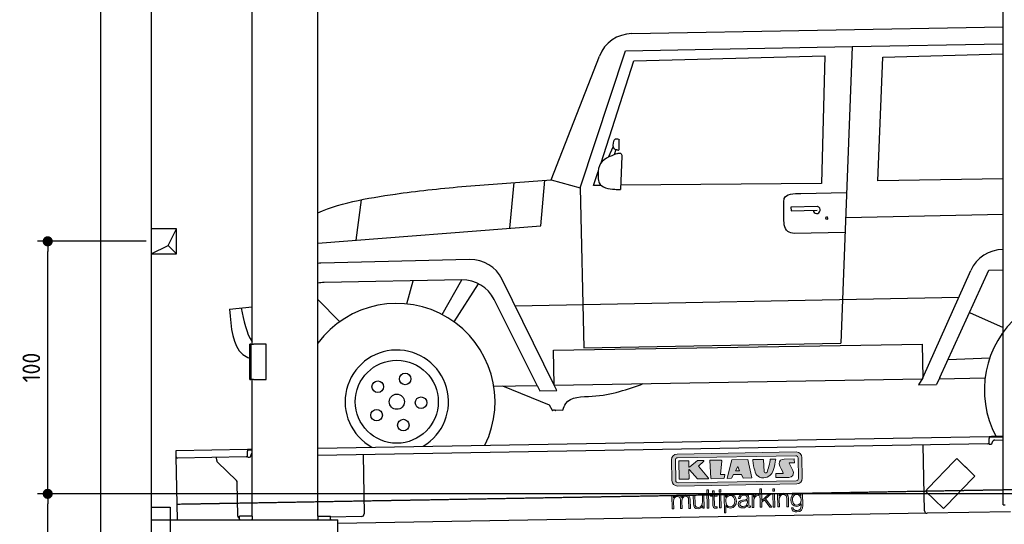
# Model space of a CAD drawing. Header units: millimetres. Extents: x 552 to 7231, y 5567 to 12636.
# Tile 2 of 4: x 552 to 4453, y 7995 to 9993. Entities that reach past the tile are written whole.
import ezdxf

# ---------------------------------------------------------------- set-up
doc = ezdxf.new("R2010")
doc.units = ezdxf.units.MM
doc.linetypes.add('GEN3', pattern=[6.25, 5, -1.25])
doc.layers.get('0').update_dxf_attribs({"lineweight": 25})
for name, color, linetype, lineweight in [('3', 6, 'GEN3', 25), ('4', 3, 'Continuous', 25), ('5', 3, 'Continuous', 25), ('breakthrough', 1, 'Continuous', 25)]:
    doc.layers.add(name, color=color, linetype=linetype, lineweight=lineweight)
doc.layers.add('Car', color=10, linetype='Continuous')
doc.layers.add('Logo', color=7, linetype='Continuous')
doc.styles.get("Standard").update_dxf_attribs({"font": 'ISOCP.SHX'})
doc.dimstyles.new('GEN-ISO$0', dxfattribs={"dimscale": 20, "dimtxt": 3.5, "dimasz": 2, "dimexe": 2, "dimexo": 1, "dimgap": 1.5, "dimtad": 1, "dimdec": 1, "dimlfac": 0.1, "dimdsep": 46, "dimtxsty": 'Standard', "dimblk": 'PUNKT', "dimcen": 2, "dimclrd": 256, "dimclre": 256, "dimclrt": 2, "dimadec": 0, "dimazin": 0, "dimtp": 0.1, "dimtm": 0.1, "dimtfac": 0.71, "dimtdec": 1, "dimtmove": 2, "dimatfit": 3, "dimldrblk": 'PUNKT', "dimfxl": 1, "dimtolj": 1, "dimarcsym": 0})

# ---------------------------------------------------------------- blocks, each defined once
blk = doc.blocks.new('PUNKT')
at = {"layer": '4', "color": 0, "linetype": 'ByBlock'}
blk.add_line((-0.5, 0), (-1, 0), dxfattribs=at)
at = {"layer": '4', "color": 0, "linetype": 'ByBlock', "const_width": 0.5}
blk.add_lwpolyline([(-0.25, 0, 1), (0.25, 0, 1)], format="xyb", close=True, dxfattribs=at)
blk = doc.blocks.new('*D6')
at = {"layer": '4', "lineweight": -2, "transparency": 16777216}
for p, q in [((2061.8, 8115.9), (622.8, 8115.9)), ((662.8, 6105.9), (662.8, 8075.9)), ((1052.8, 6065.9), (622.8, 6065.9))]:
    blk.add_line(p, q, dxfattribs=at)
at = {"layer": 'Defpoints', "color": 0, "transparency": 16777216}
for p in [(662.8, 8115.9), (2081.8, 8115.9), (1072.8, 6065.9)]:
    blk.add_point(p, dxfattribs=at)
at = {"layer": '4', "lineweight": -2, "transparency": 16777216, "xscale": 40, "yscale": 40, "zscale": 40}
for p, rotation in [((662.8, 8115.9), 90), ((662.8, 6065.9), 270)]:
    blk.add_blockref('PUNKT', p, dxfattribs=dict(at, rotation=rotation))
at = {"layer": '4', "color": 2, "transparency": 16777216, "insert": (597.8, 7090.9), "char_height": 70, "attachment_point": 5, "rotation": 90}
blk.add_mtext('\\A1;205', dxfattribs=at)
blk = doc.blocks.new('*D7')
at = {"layer": '4', "lineweight": -2, "transparency": 16777216}
for p, q in [((1052.8, 9115.9), (622.8, 9115.9)), ((662.8, 8155.9), (662.8, 9075.9)), ((852.8, 8115.9), (622.8, 8115.9))]:
    blk.add_line(p, q, dxfattribs=at)
at = {"layer": '4', "lineweight": -2, "transparency": 16777216, "xscale": 40, "yscale": 40, "zscale": 40}
for p, rotation in [((662.8, 9115.9), 90), ((662.8, 8115.9), 270)]:
    blk.add_blockref('PUNKT', p, dxfattribs=dict(at, rotation=rotation))
at = {"layer": '4', "color": 2, "transparency": 16777216, "insert": (597.8, 8615.9), "char_height": 70, "attachment_point": 5, "rotation": 90}
blk.add_mtext('\\A1;100', dxfattribs=at)
blk = doc.blocks.new('KLAUS')
at = {"layer": 'Logo', "true_color": 0x7b7b7a}
h = blk.add_hatch(color=8, dxfattribs=at)
h.dxf.hatch_style = 2
edge = h.paths.add_edge_path()
edge.add_spline(control_points=[(3.6, 29.09), (2.88, 29.09), (2.3, 28.51), (2.3, 27.8), (2.3, 27.8), (2.3, 16.11), (2.3, 16.11), (2.3, 15.39), (2.88, 14.81), (3.6, 14.81), (3.6, 14.81), (71.16, 14.81), (71.16, 14.81), (71.88, 14.81), (72.46, 15.39), (72.46, 16.11), (72.46, 16.11), (72.46, 27.8), (72.46, 27.8), (72.46, 28.51), (71.88, 29.09), (71.16, 29.09), (71.16, 29.09), (3.6, 29.09), (3.6, 29.09), (3.6, 29.09), (3.6, 29.09), (3.6, 29.09)], knot_values=[0, 0, 0, 0, 1, 1, 1, 2, 2, 2, 3, 3, 3, 4, 4, 4, 5, 5, 5, 6, 6, 6, 7, 7, 7, 8, 8, 8, 9, 9, 9, 9], degree=3, periodic=0)
edge = h.paths.add_edge_path()
edge.add_spline(control_points=[(3.35, 31.23), (3.35, 31.23), (71.47, 31.23), (71.47, 31.23), (73.26, 31.23), (74.71, 29.77), (74.71, 27.99), (74.71, 27.99), (74.71, 16.17), (74.71, 16.17), (74.71, 14.38), (73.26, 12.93), (71.47, 12.93), (71.47, 12.93), (3.35, 12.93), (3.35, 12.93), (1.56, 12.93), (0.11, 14.38), (0.11, 16.17), (0.11, 16.17), (0.11, 27.99), (0.11, 27.99), (0.11, 29.77), (1.56, 31.23), (3.35, 31.23), (3.35, 31.23), (3.35, 31.23), (3.35, 31.23)], knot_values=[0, 0, 0, 0, 1, 1, 1, 2, 2, 2, 3, 3, 3, 4, 4, 4, 5, 5, 5, 6, 6, 6, 7, 7, 7, 8, 8, 8, 9, 9, 9, 9], degree=3, periodic=0)
h = blk.add_hatch(color=8, dxfattribs=at)
h.dxf.hatch_style = 2
edge = h.paths.add_edge_path()
edge.add_spline(control_points=[(4.5, 27.33), (4.5, 27.33), (9.7, 27.33), (9.7, 27.33), (9.84, 27.33), (9.96, 27.22), (9.96, 27.08), (9.96, 27.08), (9.96, 23.69), (9.96, 23.69), (9.96, 23.69), (9.94, 23.64), (10.04, 23.59), (10.14, 23.53), (10.2, 23.57), (10.2, 23.57), (10.2, 23.57), (10.51, 23.75), (10.51, 23.75), (10.51, 23.75), (14.94, 27.33), (14.94, 27.33), (14.94, 27.33), (18.41, 27.33), (18.41, 27.33), (18.41, 27.33), (18.49, 27.33), (18.56, 27.2), (18.65, 27.04), (18.53, 26.91), (18.53, 26.91), (18.53, 26.91), (15.49, 24.11), (15.49, 24.11), (15.49, 24.11), (21.14, 17.06), (21.14, 17.06), (21.14, 17.06), (21.13, 16.91), (21.13, 16.91), (21.08, 16.84), (20.99, 16.82), (20.99, 16.82), (20.99, 16.82), (14.7, 16.82), (14.7, 16.82), (14.7, 16.82), (10.26, 22.17), (10.26, 22.17), (10.26, 22.17), (10.19, 22.24), (10.08, 22.21), (9.97, 22.18), (9.96, 22.11), (9.96, 22.11), (9.96, 22.11), (9.96, 17.08), (9.96, 17.08), (9.96, 16.94), (9.84, 16.82), (9.7, 16.82), (9.7, 16.82), (4.5, 16.82), (4.5, 16.82), (4.36, 16.82), (4.25, 16.94), (4.25, 17.08), (4.25, 17.08), (4.25, 27.08), (4.25, 27.08), (4.25, 27.22), (4.36, 27.33), (4.5, 27.33), (4.5, 27.33), (4.5, 27.33), (4.5, 27.33)], knot_values=[0, 0, 0, 0, 1, 1, 1, 2, 2, 2, 3, 3, 3, 4, 4, 4, 5, 5, 5, 6, 6, 6, 7, 7, 7, 8, 8, 8, 9, 9, 9, 10, 10, 10, 11, 11, 11, 12, 12, 12, 13, 13, 13, 14, 14, 14, 15, 15, 15, 16, 16, 16, 17, 17, 17, 18, 18, 18, 19, 19, 19, 20, 20, 20, 21, 21, 21, 22, 22, 22, 23, 23, 23, 24, 24, 24, 25, 25, 25, 25], degree=3, periodic=0)
h = blk.add_hatch(color=8, dxfattribs=at)
h.dxf.hatch_style = 2
h.paths.add_polyline_path([(22.42, 17.06), (21.97, 27.15), (22.24, 27.33), (28.55, 27.33), (28.86, 26.97), (28.01, 19.08), (30.26, 19.07), (30.44, 18.95), (30.08, 16.95), (29.49, 16.82), (22.6, 16.82)])
h = blk.add_hatch(color=8, dxfattribs=at)
h.paths.add_polyline_path([(36.52, 21.01), (38.93, 21.01), (37.87, 23.57)])
h.paths.add_polyline_path([(34.52, 27.33), (43.65, 27.33), (45.76, 16.94), (45.57, 16.82), (40.83, 16.82), (39.89, 18.95), (35.42, 18.95), (34.27, 16.82), (31.78, 16.82), (31.66, 17)])
h = blk.add_hatch(color=8, dxfattribs=at)
h.dxf.hatch_style = 2
edge = h.paths.add_edge_path()
edge.add_spline(control_points=[(52.69, 27.32), (52.69, 27.32), (52.88, 20.14), (52.88, 20.14), (53.01, 19.89), (53.2, 19.77), (53.43, 19.71), (53.91, 19.59), (54.43, 19.57), (54.64, 20.03), (55.23, 21.34), (56.27, 25.45), (56.6, 27.33), (56.6, 27.33), (59.77, 27.33), (59.77, 27.33), (58.77, 23.9), (58.56, 16.82), (52.63, 16.76), (48.72, 16.72), (48.01, 19.35), (47.27, 22.24), (46.89, 23.68), (46.54, 27.33), (46.54, 27.33), (46.54, 27.33), (52.69, 27.32), (52.69, 27.32), (52.69, 27.32), (52.69, 27.32), (52.69, 27.32)], knot_values=[0, 0, 0, 0, 1, 1, 1, 2, 2, 2, 3, 3, 3, 4, 4, 4, 5, 5, 5, 6, 6, 6, 7, 7, 7, 8, 8, 8, 9, 9, 9, 10, 10, 10, 10], degree=3, periodic=0)
h = blk.add_hatch(color=8, dxfattribs=at)
h.dxf.hatch_style = 2
edge = h.paths.add_edge_path()
edge.add_spline(control_points=[(64.46, 27.33), (64.46, 27.33), (70.31, 27.33), (70.31, 27.33), (70.31, 26.52), (70.31, 26.02), (70.31, 25.12), (70.31, 25.12), (67.3, 25.12), (67.3, 25.12), (67.24, 25.04), (67.25, 25.11), (67.25, 24.91), (67.25, 24.88), (69.73, 20.38), (69.73, 19.57), (69.73, 16.4), (67.22, 16.81), (65.9, 16.82), (65.9, 16.82), (59.59, 16.82), (59.59, 16.82), (59.59, 17.76), (59.59, 18.23), (59.59, 19.14), (59.59, 19.14), (63.75, 19.14), (63.75, 19.14), (63.82, 19.22), (63.81, 19.11), (63.81, 19.31), (63.81, 20.32), (61.58, 23.06), (61.58, 24.63), (61.58, 26.33), (62.83, 27.34), (64.46, 27.33), (64.46, 27.33), (64.46, 27.33), (64.46, 27.33)], knot_values=[0, 0, 0, 0, 1, 1, 1, 2, 2, 2, 3, 3, 3, 4, 4, 4, 5, 5, 5, 6, 6, 6, 7, 7, 7, 8, 8, 8, 9, 9, 9, 10, 10, 10, 11, 11, 11, 12, 12, 12, 13, 13, 13, 13], degree=3, periodic=0)
at = {"layer": 'Logo', "true_color": 0xef7c00}
h = blk.add_hatch(color=30, dxfattribs=at)
h.dxf.hatch_style = 2
edge = h.paths.add_edge_path()
edge.add_spline(control_points=[(0, 0), (0, 0), (0.92, 0), (0.92, 0), (0.92, 0), (0.92, 4.22), (0.92, 4.22), (0.94, 5.8), (1.58, 7), (3.18, 7), (4.35, 7), (4.77, 6.15), (4.76, 5.12), (4.76, 5.12), (4.76, 0), (4.76, 0), (4.76, 0), (5.68, 0), (5.68, 0), (5.68, 0), (5.68, 4.27), (5.68, 4.27), (5.68, 5.68), (6.14, 7), (7.73, 7), (9.05, 7), (9.52, 6.32), (9.52, 5.08), (9.52, 5.08), (9.52, 0), (9.52, 0), (9.52, 0), (10.44, 0), (10.44, 0), (10.44, 0), (10.44, 5.12), (10.44, 5.12), (10.44, 6.91), (9.59, 7.77), (7.94, 7.77), (6.94, 7.77), (5.99, 7.29), (5.54, 6.3), (5.26, 7.29), (4.36, 7.77), (3.37, 7.77), (2.17, 7.77), (1.38, 7.19), (0.89, 6.28), (0.89, 6.28), (0.85, 6.28), (0.85, 6.28), (0.85, 6.28), (0.85, 7.55), (0.85, 7.55), (0.85, 7.55), (0, 7.55), (0, 7.55), (0, 7.55), (0, 0), (0, 0), (0, 0), (0, 0), (0, 0)], knot_values=[0, 0, 0, 0, 1, 1, 1, 2, 2, 2, 3, 3, 3, 4, 4, 4, 5, 5, 5, 6, 6, 6, 7, 7, 7, 8, 8, 8, 9, 9, 9, 10, 10, 10, 11, 11, 11, 12, 12, 12, 13, 13, 13, 14, 14, 14, 15, 15, 15, 16, 16, 16, 17, 17, 17, 18, 18, 18, 19, 19, 19, 20, 20, 20, 21, 21, 21, 21], degree=3, periodic=0)
h = blk.add_hatch(color=30, dxfattribs=at)
h.dxf.hatch_style = 2
edge = h.paths.add_edge_path()
edge.add_spline(control_points=[(18.31, 7.55), (18.31, 7.55), (17.39, 7.55), (17.39, 7.55), (17.39, 7.55), (17.39, 3.59), (17.39, 3.59), (17.39, 2.05), (16.7, 0.56), (15.12, 0.56), (13.66, 0.56), (13.15, 1.27), (13.1, 2.64), (13.1, 2.64), (13.1, 7.55), (13.1, 7.55), (13.1, 7.55), (12.18, 7.55), (12.18, 7.55), (12.18, 7.55), (12.18, 2.65), (12.18, 2.65), (12.18, 0.89), (12.93, -0.22), (14.83, -0.22), (15.96, -0.22), (16.95, 0.35), (17.44, 1.36), (17.44, 1.36), (17.47, 1.36), (17.47, 1.36), (17.47, 1.36), (17.47, 0), (17.47, 0), (17.47, 0), (18.31, 0), (18.31, 0), (18.31, 0), (18.31, 7.55), (18.31, 7.55), (18.31, 7.55), (18.31, 7.55), (18.31, 7.55)], knot_values=[0, 0, 0, 0, 1, 1, 1, 2, 2, 2, 3, 3, 3, 4, 4, 4, 5, 5, 5, 6, 6, 6, 7, 7, 7, 8, 8, 8, 9, 9, 9, 10, 10, 10, 11, 11, 11, 12, 12, 12, 13, 13, 13, 14, 14, 14, 14], degree=3, periodic=0)
h = blk.add_hatch(color=30, dxfattribs=at)
h.dxf.hatch_style = 2
h.paths.add_polyline_path([(20.07, 0), (20.99, 0), (20.99, 10.45), (20.07, 10.45)])
h = blk.add_hatch(color=30, dxfattribs=at)
h.dxf.hatch_style = 2
edge = h.paths.add_edge_path()
edge.add_spline(control_points=[(24.22, 9.82), (24.22, 9.82), (23.3, 9.82), (23.3, 9.82), (23.3, 9.82), (23.3, 7.55), (23.3, 7.55), (23.3, 7.55), (21.98, 7.55), (21.98, 7.55), (21.98, 7.55), (21.98, 6.78), (21.98, 6.78), (21.98, 6.78), (23.3, 6.78), (23.3, 6.78), (23.3, 6.78), (23.3, 1.61), (23.3, 1.61), (23.28, 0.32), (23.71, -0.09), (24.94, -0.09), (25.22, -0.09), (25.48, -0.06), (25.76, -0.06), (25.76, -0.06), (25.76, 0.73), (25.76, 0.73), (25.5, 0.7), (25.23, 0.69), (24.97, 0.69), (24.31, 0.73), (24.22, 1.08), (24.22, 1.68), (24.22, 1.68), (24.22, 6.78), (24.22, 6.78), (24.22, 6.78), (25.76, 6.78), (25.76, 6.78), (25.76, 6.78), (25.76, 7.55), (25.76, 7.55), (25.76, 7.55), (24.22, 7.55), (24.22, 7.55), (24.22, 7.55), (24.22, 9.82), (24.22, 9.82), (24.22, 9.82), (24.22, 9.82), (24.22, 9.82)], knot_values=[0, 0, 0, 0, 1, 1, 1, 2, 2, 2, 3, 3, 3, 4, 4, 4, 5, 5, 5, 6, 6, 6, 7, 7, 7, 8, 8, 8, 9, 9, 9, 10, 10, 10, 11, 11, 11, 12, 12, 12, 13, 13, 13, 14, 14, 14, 15, 15, 15, 16, 16, 16, 17, 17, 17, 17], degree=3, periodic=0)
h = blk.add_hatch(color=30, dxfattribs=at)
h.paths.add_polyline_path([(27.1, 0), (28.03, 0), (28.03, 7.55), (27.1, 7.55)])
h.paths.add_polyline_path([(27.1, 8.98), (28.03, 8.98), (28.03, 10.45), (27.1, 10.45)])
h = blk.add_hatch(color=30, dxfattribs=at)
edge = h.paths.add_edge_path()
edge.add_spline(control_points=[(35.84, 3.78), (35.84, 2.21), (35.12, 0.56), (33.37, 0.56), (31.4, 0.56), (30.72, 2.21), (30.72, 3.78), (30.72, 5.49), (31.33, 7), (33.37, 7), (35.12, 7), (35.84, 5.34), (35.84, 3.78), (35.84, 3.78), (35.84, 3.78), (35.84, 3.78)], knot_values=[0, 0, 0, 0, 1, 1, 1, 2, 2, 2, 3, 3, 3, 4, 4, 4, 5, 5, 5, 5], degree=3, periodic=0)
edge = h.paths.add_edge_path()
edge.add_spline(control_points=[(29.79, -2.8), (29.79, -2.8), (30.72, -2.8), (30.72, -2.8), (30.72, -2.8), (30.72, 1.43), (30.72, 1.43), (30.72, 1.43), (30.74, 1.43), (30.74, 1.43), (31.14, 0.35), (32.24, -0.22), (33.37, -0.22), (35.66, -0.22), (36.76, 1.64), (36.76, 3.78), (36.76, 5.91), (35.66, 7.77), (33.37, 7.77), (32.15, 7.77), (31.1, 7.14), (30.67, 6.12), (30.67, 6.12), (30.64, 6.12), (30.64, 6.12), (30.64, 6.12), (30.64, 7.55), (30.64, 7.55), (30.64, 7.55), (29.79, 7.55), (29.79, 7.55), (29.79, 7.55), (29.79, -2.8), (29.79, -2.8), (29.79, -2.8), (29.79, -2.8), (29.79, -2.8)], knot_values=[0, 0, 0, 0, 1, 1, 1, 2, 2, 2, 3, 3, 3, 4, 4, 4, 5, 5, 5, 6, 6, 6, 7, 7, 7, 8, 8, 8, 9, 9, 9, 10, 10, 10, 11, 11, 11, 12, 12, 12, 12], degree=3, periodic=0)
h = blk.add_hatch(color=30, dxfattribs=at)
edge = h.paths.add_edge_path()
edge.add_spline(control_points=[(43.03, 2.93), (43.04, 1.45), (41.8, 0.56), (40.39, 0.56), (39.53, 0.56), (38.71, 1.13), (38.71, 2.05), (38.71, 3.53), (40.66, 3.51), (42.22, 3.79), (42.47, 3.84), (42.88, 3.91), (43, 4.13), (43, 4.13), (43.03, 4.13), (43.03, 4.13), (43.03, 4.13), (43.03, 2.93), (43.03, 2.93), (43.03, 2.93), (43.03, 2.93), (43.03, 2.93)], knot_values=[0, 0, 0, 0, 1, 1, 1, 2, 2, 2, 3, 3, 3, 4, 4, 4, 5, 5, 5, 6, 6, 6, 7, 7, 7, 7], degree=3, periodic=0)
edge = h.paths.add_edge_path()
edge.add_spline(control_points=[(39.03, 5.24), (39.06, 6.47), (39.91, 7), (41.05, 7), (42.14, 7), (43.03, 6.69), (43.03, 5.45), (43.03, 4.61), (42.6, 4.51), (41.84, 4.42), (39.85, 4.19), (37.79, 4.11), (37.79, 1.99), (37.79, 0.47), (38.93, -0.22), (40.32, -0.22), (41.77, -0.22), (42.43, 0.34), (43.07, 1.32), (43.07, 1.32), (43.1, 1.32), (43.1, 1.32), (43.1, 0.53), (43.25, 0), (44.19, 0), (44.43, 0), (44.58, 0.01), (44.79, 0.06), (44.79, 0.06), (44.79, 0.83), (44.79, 0.83), (44.71, 0.81), (44.6, 0.78), (44.49, 0.78), (44.13, 0.78), (43.95, 0.98), (43.95, 1.33), (43.95, 1.33), (43.95, 5.34), (43.95, 5.34), (43.95, 7.36), (42.5, 7.77), (41.17, 7.77), (39.44, 7.77), (38.2, 7.01), (38.11, 5.24), (38.11, 5.24), (39.03, 5.24), (39.03, 5.24), (39.03, 5.24), (39.03, 5.24), (39.03, 5.24)], knot_values=[0, 0, 0, 0, 1, 1, 1, 2, 2, 2, 3, 3, 3, 4, 4, 4, 5, 5, 5, 6, 6, 6, 7, 7, 7, 8, 8, 8, 9, 9, 9, 10, 10, 10, 11, 11, 11, 12, 12, 12, 13, 13, 13, 14, 14, 14, 15, 15, 15, 16, 16, 16, 17, 17, 17, 17], degree=3, periodic=0)
h = blk.add_hatch(color=30, dxfattribs=at)
h.dxf.hatch_style = 2
edge = h.paths.add_edge_path()
edge.add_spline(control_points=[(45.79, 0), (45.79, 0), (46.71, 0), (46.71, 0), (46.71, 0), (46.71, 4.03), (46.71, 4.03), (46.71, 5.59), (47.85, 6.82), (49.52, 6.73), (49.52, 6.73), (49.52, 7.66), (49.52, 7.66), (48.16, 7.72), (47.14, 7), (46.67, 5.78), (46.67, 5.78), (46.64, 5.78), (46.64, 5.78), (46.64, 5.78), (46.64, 7.55), (46.64, 7.55), (46.64, 7.55), (45.79, 7.55), (45.79, 7.55), (45.79, 7.55), (45.79, 0), (45.79, 0), (45.79, 0), (45.79, 0), (45.79, 0)], knot_values=[0, 0, 0, 0, 1, 1, 1, 2, 2, 2, 3, 3, 3, 4, 4, 4, 5, 5, 5, 6, 6, 6, 7, 7, 7, 8, 8, 8, 9, 9, 9, 10, 10, 10, 10], degree=3, periodic=0)
h = blk.add_hatch(color=30, dxfattribs=at)
h.dxf.hatch_style = 2
h.paths.add_polyline_path([(50.4, 0), (51.32, 0), (51.32, 2.87), (52.82, 4.11), (55.8, 0), (56.96, 0), (53.52, 4.76), (56.74, 7.55), (55.51, 7.55), (51.32, 3.89), (51.32, 10.45), (50.4, 10.45)])
h = blk.add_hatch(color=30, dxfattribs=at)
h.paths.add_polyline_path([(57.74, 0), (58.66, 0), (58.66, 7.55), (57.74, 7.55)])
h.paths.add_polyline_path([(57.74, 8.98), (58.66, 8.98), (58.66, 10.45), (57.74, 10.45)])
h = blk.add_hatch(color=30, dxfattribs=at)
h.dxf.hatch_style = 2
edge = h.paths.add_edge_path()
edge.add_spline(control_points=[(60.41, 0), (60.41, 0), (61.33, 0), (61.33, 0), (61.33, 0), (61.33, 4.41), (61.33, 4.41), (61.36, 5.89), (62.24, 7), (63.7, 7), (65.2, 7), (65.62, 6.02), (65.62, 4.71), (65.62, 4.71), (65.62, 0), (65.62, 0), (65.62, 0), (66.54, 0), (66.54, 0), (66.54, 0), (66.54, 4.86), (66.54, 4.86), (66.54, 6.66), (65.9, 7.77), (63.78, 7.77), (62.71, 7.77), (61.7, 7.16), (61.36, 6.25), (61.36, 6.25), (61.33, 6.25), (61.33, 6.25), (61.33, 6.25), (61.33, 7.55), (61.33, 7.55), (61.33, 7.55), (60.41, 7.55), (60.41, 7.55), (60.41, 7.55), (60.41, 0), (60.41, 0), (60.41, 0), (60.41, 0), (60.41, 0)], knot_values=[0, 0, 0, 0, 1, 1, 1, 2, 2, 2, 3, 3, 3, 4, 4, 4, 5, 5, 5, 6, 6, 6, 7, 7, 7, 8, 8, 8, 9, 9, 9, 10, 10, 10, 11, 11, 11, 12, 12, 12, 13, 13, 13, 14, 14, 14, 14], degree=3, periodic=0)
h = blk.add_hatch(color=30, dxfattribs=at)
edge = h.paths.add_edge_path()
edge.add_spline(control_points=[(71.32, 0.86), (69.62, 0.86), (68.83, 2.34), (68.83, 3.86), (68.83, 5.43), (69.56, 7), (71.32, 7), (73.06, 7), (73.75, 5.34), (73.75, 3.86), (73.75, 2.33), (72.91, 0.86), (71.32, 0.86), (71.32, 0.86), (71.32, 0.86), (71.32, 0.86)], knot_values=[0, 0, 0, 0, 1, 1, 1, 2, 2, 2, 3, 3, 3, 4, 4, 4, 5, 5, 5, 5], degree=3, periodic=0)
edge = h.paths.add_edge_path()
edge.add_spline(control_points=[(74.67, 7.55), (74.67, 7.55), (73.75, 7.55), (73.75, 7.55), (73.75, 7.55), (73.75, 6.25), (73.75, 6.25), (73.75, 6.25), (73.72, 6.25), (73.72, 6.25), (73.35, 7.09), (72.41, 7.77), (71.32, 7.77), (69.13, 7.77), (67.9, 6.05), (67.9, 3.97), (67.9, 1.82), (68.9, 0.09), (71.32, 0.09), (72.4, 0.09), (73.29, 0.72), (73.72, 1.64), (73.72, 1.64), (73.75, 1.64), (73.75, 1.64), (73.75, 1.64), (73.75, 0.61), (73.75, 0.61), (73.75, -1.23), (73.01, -2.24), (71.32, -2.24), (70.29, -2.24), (69.31, -1.85), (69.1, -0.73), (69.1, -0.73), (68.18, -0.73), (68.18, -0.73), (68.31, -2.34), (69.81, -3.02), (71.32, -3.02), (73.79, -3.02), (74.65, -1.64), (74.67, 0.61), (74.67, 0.61), (74.67, 7.55), (74.67, 7.55), (74.67, 7.55), (74.67, 7.55), (74.67, 7.55)], knot_values=[0, 0, 0, 0, 1, 1, 1, 2, 2, 2, 3, 3, 3, 4, 4, 4, 5, 5, 5, 6, 6, 6, 7, 7, 7, 8, 8, 8, 9, 9, 9, 10, 10, 10, 11, 11, 11, 12, 12, 12, 13, 13, 13, 14, 14, 14, 15, 15, 15, 16, 16, 16, 16], degree=3, periodic=0)
at = {"layer": 'Logo', "lineweight": 0}
for points in [[(22.42, 17.06), (21.97, 27.15), (22.24, 27.33), (28.55, 27.33), (28.86, 26.97), (28.01, 19.08), (30.26, 19.07), (30.44, 18.95), (30.08, 16.95), (29.49, 16.82), (22.6, 16.82), (22.42, 17.06), (22.42, 17.06)], [(34.52, 27.33), (43.65, 27.33), (45.76, 16.94), (45.57, 16.82), (40.83, 16.82), (39.89, 18.95), (35.42, 18.95), (34.27, 16.82), (31.78, 16.82), (31.66, 17), (34.52, 27.33), (34.52, 27.33)], [(36.52, 21.01), (38.93, 21.01), (37.87, 23.57), (36.52, 21.01), (36.52, 21.01)], [(20.07, 0), (20.99, 0), (20.99, 10.45), (20.07, 10.45), (20.07, 0), (20.07, 0)], [(27.1, 8.98), (28.03, 8.98), (28.03, 10.45), (27.1, 10.45), (27.1, 8.98), (27.1, 8.98)], [(27.1, 0), (28.03, 0), (28.03, 7.55), (27.1, 7.55), (27.1, 0), (27.1, 0)], [(50.4, 0), (51.32, 0), (51.32, 2.87), (52.82, 4.11), (55.8, 0), (56.96, 0), (53.52, 4.76), (56.74, 7.55), (55.51, 7.55), (51.32, 3.89), (51.32, 10.45), (50.4, 10.45), (50.4, 0), (50.4, 0)], [(57.74, 8.98), (58.66, 8.98), (58.66, 10.45), (57.74, 10.45), (57.74, 8.98), (57.74, 8.98)], [(57.74, 0), (58.66, 0), (58.66, 7.55), (57.74, 7.55), (57.74, 0), (57.74, 0)]]:
    blk.add_lwpolyline(points, dxfattribs=at)
for points, knots in [([(3.35, 31.23), (3.35, 31.23), (71.47, 31.23), (71.47, 31.23), (73.26, 31.23), (74.71, 29.77), (74.71, 27.99), (74.71, 27.99), (74.71, 16.17), (74.71, 16.17), (74.71, 14.38), (73.26, 12.93), (71.47, 12.93), (71.47, 12.93), (3.35, 12.93), (3.35, 12.93), (1.56, 12.93), (0.11, 14.38), (0.11, 16.17), (0.11, 16.17), (0.11, 27.99), (0.11, 27.99), (0.11, 29.77), (1.56, 31.23), (3.35, 31.23), (3.35, 31.23), (3.35, 31.23), (3.35, 31.23)], [0, 0, 0, 0, 1, 1, 1, 2, 2, 2, 3, 3, 3, 4, 4, 4, 5, 5, 5, 6, 6, 6, 7, 7, 7, 8, 8, 8, 9, 9, 9, 9]), ([(3.6, 29.09), (2.88, 29.09), (2.3, 28.51), (2.3, 27.8), (2.3, 27.8), (2.3, 16.11), (2.3, 16.11), (2.3, 15.39), (2.88, 14.81), (3.6, 14.81), (3.6, 14.81), (71.16, 14.81), (71.16, 14.81), (71.88, 14.81), (72.46, 15.39), (72.46, 16.11), (72.46, 16.11), (72.46, 27.8), (72.46, 27.8), (72.46, 28.51), (71.88, 29.09), (71.16, 29.09), (71.16, 29.09), (3.6, 29.09), (3.6, 29.09), (3.6, 29.09), (3.6, 29.09), (3.6, 29.09)], [0, 0, 0, 0, 1, 1, 1, 2, 2, 2, 3, 3, 3, 4, 4, 4, 5, 5, 5, 6, 6, 6, 7, 7, 7, 8, 8, 8, 9, 9, 9, 9]), ([(4.5, 27.33), (4.5, 27.33), (9.7, 27.33), (9.7, 27.33), (9.84, 27.33), (9.96, 27.22), (9.96, 27.08), (9.96, 27.08), (9.96, 23.69), (9.96, 23.69), (9.96, 23.69), (9.94, 23.64), (10.04, 23.59), (10.14, 23.53), (10.2, 23.57), (10.2, 23.57), (10.2, 23.57), (10.51, 23.75), (10.51, 23.75), (10.51, 23.75), (14.94, 27.33), (14.94, 27.33), (14.94, 27.33), (18.41, 27.33), (18.41, 27.33), (18.41, 27.33), (18.49, 27.33), (18.56, 27.2), (18.65, 27.04), (18.53, 26.91), (18.53, 26.91), (18.53, 26.91), (15.49, 24.11), (15.49, 24.11), (15.49, 24.11), (21.14, 17.06), (21.14, 17.06), (21.14, 17.06), (21.13, 16.91), (21.13, 16.91), (21.08, 16.84), (20.99, 16.82), (20.99, 16.82), (20.99, 16.82), (14.7, 16.82), (14.7, 16.82), (14.7, 16.82), (10.26, 22.17), (10.26, 22.17), (10.26, 22.17), (10.19, 22.24), (10.08, 22.21), (9.97, 22.18), (9.96, 22.11), (9.96, 22.11), (9.96, 22.11), (9.96, 17.08), (9.96, 17.08), (9.96, 16.94), (9.84, 16.82), (9.7, 16.82), (9.7, 16.82), (4.5, 16.82), (4.5, 16.82), (4.36, 16.82), (4.25, 16.94), (4.25, 17.08), (4.25, 17.08), (4.25, 27.08), (4.25, 27.08), (4.25, 27.22), (4.36, 27.33), (4.5, 27.33), (4.5, 27.33), (4.5, 27.33), (4.5, 27.33)], [0, 0, 0, 0, 1, 1, 1, 2, 2, 2, 3, 3, 3, 4, 4, 4, 5, 5, 5, 6, 6, 6, 7, 7, 7, 8, 8, 8, 9, 9, 9, 10, 10, 10, 11, 11, 11, 12, 12, 12, 13, 13, 13, 14, 14, 14, 15, 15, 15, 16, 16, 16, 17, 17, 17, 18, 18, 18, 19, 19, 19, 20, 20, 20, 21, 21, 21, 22, 22, 22, 23, 23, 23, 24, 24, 24, 25, 25, 25, 25]), ([(52.69, 27.32), (52.69, 27.32), (52.88, 20.14), (52.88, 20.14), (53.01, 19.89), (53.2, 19.77), (53.43, 19.71), (53.91, 19.59), (54.43, 19.57), (54.64, 20.03), (55.23, 21.34), (56.27, 25.45), (56.6, 27.33), (56.6, 27.33), (59.77, 27.33), (59.77, 27.33), (58.77, 23.9), (58.56, 16.82), (52.63, 16.76), (48.72, 16.72), (48.01, 19.35), (47.27, 22.24), (46.89, 23.68), (46.54, 27.33), (46.54, 27.33), (46.54, 27.33), (52.69, 27.32), (52.69, 27.32), (52.69, 27.32), (52.69, 27.32), (52.69, 27.32)], [0, 0, 0, 0, 1, 1, 1, 2, 2, 2, 3, 3, 3, 4, 4, 4, 5, 5, 5, 6, 6, 6, 7, 7, 7, 8, 8, 8, 9, 9, 9, 10, 10, 10, 10]), ([(64.46, 27.33), (64.46, 27.33), (70.31, 27.33), (70.31, 27.33), (70.31, 26.52), (70.31, 26.02), (70.31, 25.12), (70.31, 25.12), (67.3, 25.12), (67.3, 25.12), (67.24, 25.04), (67.25, 25.11), (67.25, 24.91), (67.25, 24.88), (69.73, 20.38), (69.73, 19.57), (69.73, 16.4), (67.22, 16.81), (65.9, 16.82), (65.9, 16.82), (59.59, 16.82), (59.59, 16.82), (59.59, 17.76), (59.59, 18.23), (59.59, 19.14), (59.59, 19.14), (63.75, 19.14), (63.75, 19.14), (63.82, 19.22), (63.81, 19.11), (63.81, 19.31), (63.81, 20.32), (61.58, 23.06), (61.58, 24.63), (61.58, 26.33), (62.83, 27.34), (64.46, 27.33), (64.46, 27.33), (64.46, 27.33), (64.46, 27.33)], [0, 0, 0, 0, 1, 1, 1, 2, 2, 2, 3, 3, 3, 4, 4, 4, 5, 5, 5, 6, 6, 6, 7, 7, 7, 8, 8, 8, 9, 9, 9, 10, 10, 10, 11, 11, 11, 12, 12, 12, 13, 13, 13, 13]), ([(0, 0), (0, 0), (0.92, 0), (0.92, 0), (0.92, 0), (0.92, 4.22), (0.92, 4.22), (0.94, 5.8), (1.58, 7), (3.18, 7), (4.35, 7), (4.77, 6.15), (4.76, 5.12), (4.76, 5.12), (4.76, 0), (4.76, 0), (4.76, 0), (5.68, 0), (5.68, 0), (5.68, 0), (5.68, 4.27), (5.68, 4.27), (5.68, 5.68), (6.14, 7), (7.73, 7), (9.05, 7), (9.52, 6.32), (9.52, 5.08), (9.52, 5.08), (9.52, 0), (9.52, 0), (9.52, 0), (10.44, 0), (10.44, 0), (10.44, 0), (10.44, 5.12), (10.44, 5.12), (10.44, 6.91), (9.59, 7.77), (7.94, 7.77), (6.94, 7.77), (5.99, 7.29), (5.54, 6.3), (5.26, 7.29), (4.36, 7.77), (3.37, 7.77), (2.17, 7.77), (1.38, 7.19), (0.89, 6.28), (0.89, 6.28), (0.85, 6.28), (0.85, 6.28), (0.85, 6.28), (0.85, 7.55), (0.85, 7.55), (0.85, 7.55), (0, 7.55), (0, 7.55), (0, 7.55), (0, 0), (0, 0), (0, 0), (0, 0), (0, 0)], [0, 0, 0, 0, 1, 1, 1, 2, 2, 2, 3, 3, 3, 4, 4, 4, 5, 5, 5, 6, 6, 6, 7, 7, 7, 8, 8, 8, 9, 9, 9, 10, 10, 10, 11, 11, 11, 12, 12, 12, 13, 13, 13, 14, 14, 14, 15, 15, 15, 16, 16, 16, 17, 17, 17, 18, 18, 18, 19, 19, 19, 20, 20, 20, 21, 21, 21, 21]), ([(18.31, 7.55), (18.31, 7.55), (17.39, 7.55), (17.39, 7.55), (17.39, 7.55), (17.39, 3.59), (17.39, 3.59), (17.39, 2.05), (16.7, 0.56), (15.12, 0.56), (13.66, 0.56), (13.15, 1.27), (13.1, 2.64), (13.1, 2.64), (13.1, 7.55), (13.1, 7.55), (13.1, 7.55), (12.18, 7.55), (12.18, 7.55), (12.18, 7.55), (12.18, 2.65), (12.18, 2.65), (12.18, 0.89), (12.93, -0.22), (14.83, -0.22), (15.96, -0.22), (16.95, 0.35), (17.44, 1.36), (17.44, 1.36), (17.47, 1.36), (17.47, 1.36), (17.47, 1.36), (17.47, 0), (17.47, 0), (17.47, 0), (18.31, 0), (18.31, 0), (18.31, 0), (18.31, 7.55), (18.31, 7.55), (18.31, 7.55), (18.31, 7.55), (18.31, 7.55)], [0, 0, 0, 0, 1, 1, 1, 2, 2, 2, 3, 3, 3, 4, 4, 4, 5, 5, 5, 6, 6, 6, 7, 7, 7, 8, 8, 8, 9, 9, 9, 10, 10, 10, 11, 11, 11, 12, 12, 12, 13, 13, 13, 14, 14, 14, 14]), ([(24.22, 9.82), (24.22, 9.82), (23.3, 9.82), (23.3, 9.82), (23.3, 9.82), (23.3, 7.55), (23.3, 7.55), (23.3, 7.55), (21.98, 7.55), (21.98, 7.55), (21.98, 7.55), (21.98, 6.78), (21.98, 6.78), (21.98, 6.78), (23.3, 6.78), (23.3, 6.78), (23.3, 6.78), (23.3, 1.61), (23.3, 1.61), (23.28, 0.32), (23.71, -0.09), (24.94, -0.09), (25.22, -0.09), (25.48, -0.06), (25.76, -0.06), (25.76, -0.06), (25.76, 0.73), (25.76, 0.73), (25.5, 0.7), (25.23, 0.69), (24.97, 0.69), (24.31, 0.73), (24.22, 1.08), (24.22, 1.68), (24.22, 1.68), (24.22, 6.78), (24.22, 6.78), (24.22, 6.78), (25.76, 6.78), (25.76, 6.78), (25.76, 6.78), (25.76, 7.55), (25.76, 7.55), (25.76, 7.55), (24.22, 7.55), (24.22, 7.55), (24.22, 7.55), (24.22, 9.82), (24.22, 9.82), (24.22, 9.82), (24.22, 9.82), (24.22, 9.82)], [0, 0, 0, 0, 1, 1, 1, 2, 2, 2, 3, 3, 3, 4, 4, 4, 5, 5, 5, 6, 6, 6, 7, 7, 7, 8, 8, 8, 9, 9, 9, 10, 10, 10, 11, 11, 11, 12, 12, 12, 13, 13, 13, 14, 14, 14, 15, 15, 15, 16, 16, 16, 17, 17, 17, 17]), ([(29.79, -2.8), (29.79, -2.8), (30.72, -2.8), (30.72, -2.8), (30.72, -2.8), (30.72, 1.43), (30.72, 1.43), (30.72, 1.43), (30.74, 1.43), (30.74, 1.43), (31.14, 0.35), (32.24, -0.22), (33.37, -0.22), (35.66, -0.22), (36.76, 1.64), (36.76, 3.78), (36.76, 5.91), (35.66, 7.77), (33.37, 7.77), (32.15, 7.77), (31.1, 7.14), (30.67, 6.12), (30.67, 6.12), (30.64, 6.12), (30.64, 6.12), (30.64, 6.12), (30.64, 7.55), (30.64, 7.55), (30.64, 7.55), (29.79, 7.55), (29.79, 7.55), (29.79, 7.55), (29.79, -2.8), (29.79, -2.8), (29.79, -2.8), (29.79, -2.8), (29.79, -2.8)], [0, 0, 0, 0, 1, 1, 1, 2, 2, 2, 3, 3, 3, 4, 4, 4, 5, 5, 5, 6, 6, 6, 7, 7, 7, 8, 8, 8, 9, 9, 9, 10, 10, 10, 11, 11, 11, 12, 12, 12, 12]), ([(35.84, 3.78), (35.84, 2.21), (35.12, 0.56), (33.37, 0.56), (31.4, 0.56), (30.72, 2.21), (30.72, 3.78), (30.72, 5.49), (31.33, 7), (33.37, 7), (35.12, 7), (35.84, 5.34), (35.84, 3.78), (35.84, 3.78), (35.84, 3.78), (35.84, 3.78)], [0, 0, 0, 0, 1, 1, 1, 2, 2, 2, 3, 3, 3, 4, 4, 4, 5, 5, 5, 5]), ([(39.03, 5.24), (39.06, 6.47), (39.91, 7), (41.05, 7), (42.14, 7), (43.03, 6.69), (43.03, 5.45), (43.03, 4.61), (42.6, 4.51), (41.84, 4.42), (39.85, 4.19), (37.79, 4.11), (37.79, 1.99), (37.79, 0.47), (38.93, -0.22), (40.32, -0.22), (41.77, -0.22), (42.43, 0.34), (43.07, 1.32), (43.07, 1.32), (43.1, 1.32), (43.1, 1.32), (43.1, 0.53), (43.25, 0), (44.19, 0), (44.43, 0), (44.58, 0.01), (44.79, 0.06), (44.79, 0.06), (44.79, 0.83), (44.79, 0.83), (44.71, 0.81), (44.6, 0.78), (44.49, 0.78), (44.13, 0.78), (43.95, 0.98), (43.95, 1.33), (43.95, 1.33), (43.95, 5.34), (43.95, 5.34), (43.95, 7.36), (42.5, 7.77), (41.17, 7.77), (39.44, 7.77), (38.2, 7.01), (38.11, 5.24), (38.11, 5.24), (39.03, 5.24), (39.03, 5.24), (39.03, 5.24), (39.03, 5.24), (39.03, 5.24)], [0, 0, 0, 0, 1, 1, 1, 2, 2, 2, 3, 3, 3, 4, 4, 4, 5, 5, 5, 6, 6, 6, 7, 7, 7, 8, 8, 8, 9, 9, 9, 10, 10, 10, 11, 11, 11, 12, 12, 12, 13, 13, 13, 14, 14, 14, 15, 15, 15, 16, 16, 16, 17, 17, 17, 17]), ([(45.79, 0), (45.79, 0), (46.71, 0), (46.71, 0), (46.71, 0), (46.71, 4.03), (46.71, 4.03), (46.71, 5.59), (47.85, 6.82), (49.52, 6.73), (49.52, 6.73), (49.52, 7.66), (49.52, 7.66), (48.16, 7.72), (47.14, 7), (46.67, 5.78), (46.67, 5.78), (46.64, 5.78), (46.64, 5.78), (46.64, 5.78), (46.64, 7.55), (46.64, 7.55), (46.64, 7.55), (45.79, 7.55), (45.79, 7.55), (45.79, 7.55), (45.79, 0), (45.79, 0), (45.79, 0), (45.79, 0), (45.79, 0)], [0, 0, 0, 0, 1, 1, 1, 2, 2, 2, 3, 3, 3, 4, 4, 4, 5, 5, 5, 6, 6, 6, 7, 7, 7, 8, 8, 8, 9, 9, 9, 10, 10, 10, 10]), ([(60.41, 0), (60.41, 0), (61.33, 0), (61.33, 0), (61.33, 0), (61.33, 4.41), (61.33, 4.41), (61.36, 5.89), (62.24, 7), (63.7, 7), (65.2, 7), (65.62, 6.02), (65.62, 4.71), (65.62, 4.71), (65.62, 0), (65.62, 0), (65.62, 0), (66.54, 0), (66.54, 0), (66.54, 0), (66.54, 4.86), (66.54, 4.86), (66.54, 6.66), (65.9, 7.77), (63.78, 7.77), (62.71, 7.77), (61.7, 7.16), (61.36, 6.25), (61.36, 6.25), (61.33, 6.25), (61.33, 6.25), (61.33, 6.25), (61.33, 7.55), (61.33, 7.55), (61.33, 7.55), (60.41, 7.55), (60.41, 7.55), (60.41, 7.55), (60.41, 0), (60.41, 0), (60.41, 0), (60.41, 0), (60.41, 0)], [0, 0, 0, 0, 1, 1, 1, 2, 2, 2, 3, 3, 3, 4, 4, 4, 5, 5, 5, 6, 6, 6, 7, 7, 7, 8, 8, 8, 9, 9, 9, 10, 10, 10, 11, 11, 11, 12, 12, 12, 13, 13, 13, 14, 14, 14, 14]), ([(74.67, 7.55), (74.67, 7.55), (73.75, 7.55), (73.75, 7.55), (73.75, 7.55), (73.75, 6.25), (73.75, 6.25), (73.75, 6.25), (73.72, 6.25), (73.72, 6.25), (73.35, 7.09), (72.41, 7.77), (71.32, 7.77), (69.13, 7.77), (67.9, 6.05), (67.9, 3.97), (67.9, 1.82), (68.9, 0.09), (71.32, 0.09), (72.4, 0.09), (73.29, 0.72), (73.72, 1.64), (73.72, 1.64), (73.75, 1.64), (73.75, 1.64), (73.75, 1.64), (73.75, 0.61), (73.75, 0.61), (73.75, -1.23), (73.01, -2.24), (71.32, -2.24), (70.29, -2.24), (69.31, -1.85), (69.1, -0.73), (69.1, -0.73), (68.18, -0.73), (68.18, -0.73), (68.31, -2.34), (69.81, -3.02), (71.32, -3.02), (73.79, -3.02), (74.65, -1.64), (74.67, 0.61), (74.67, 0.61), (74.67, 7.55), (74.67, 7.55), (74.67, 7.55), (74.67, 7.55), (74.67, 7.55)], [0, 0, 0, 0, 1, 1, 1, 2, 2, 2, 3, 3, 3, 4, 4, 4, 5, 5, 5, 6, 6, 6, 7, 7, 7, 8, 8, 8, 9, 9, 9, 10, 10, 10, 11, 11, 11, 12, 12, 12, 13, 13, 13, 14, 14, 14, 15, 15, 15, 16, 16, 16, 16]), ([(71.32, 0.86), (69.62, 0.86), (68.83, 2.34), (68.83, 3.86), (68.83, 5.43), (69.56, 7), (71.32, 7), (73.06, 7), (73.75, 5.34), (73.75, 3.86), (73.75, 2.33), (72.91, 0.86), (71.32, 0.86), (71.32, 0.86), (71.32, 0.86), (71.32, 0.86)], [0, 0, 0, 0, 1, 1, 1, 2, 2, 2, 3, 3, 3, 4, 4, 4, 5, 5, 5, 5]), ([(43.03, 2.93), (43.04, 1.45), (41.8, 0.56), (40.39, 0.56), (39.53, 0.56), (38.71, 1.13), (38.71, 2.05), (38.71, 3.53), (40.66, 3.51), (42.22, 3.79), (42.47, 3.84), (42.88, 3.91), (43, 4.13), (43, 4.13), (43.03, 4.13), (43.03, 4.13), (43.03, 4.13), (43.03, 2.93), (43.03, 2.93), (43.03, 2.93), (43.03, 2.93), (43.03, 2.93)], [0, 0, 0, 0, 1, 1, 1, 2, 2, 2, 3, 3, 3, 4, 4, 4, 5, 5, 5, 6, 6, 6, 7, 7, 7, 7])]:
    blk.add_open_spline(points, degree=3, knots=knots, dxfattribs=at)

msp = doc.modelspace()

# ---------------------------------------------------------------- linework, layer by layer
for p, q in [((872.77, 5815.9), (872.77, 12315.9)), ((1072.77, 12115.9), (1072.77, 6065.9)), ((1472.77, 8708.02), (1472.77, 10433.02)), ((1732.77, 8028.02), (1732.77, 10433.02)), ((4447.57, 8072.48), (4447.57, 10069.48)), ((1467.77, 8708.02), (1463.77, 8708.02)), ((1463.77, 8568.02), (1463.77, 8708.02)), ((1467.77, 8708.02), (1477.77, 8708.02)), ((1467.77, 8708.02), (1467.77, 8568.02)), ((1527.77, 8708.02), (1477.77, 8708.02)), ((1527.77, 8568.02), (1527.77, 8708.02)), ((1463.77, 8568.02), (1467.77, 8568.02)), ((1477.77, 8568.02), (1467.77, 8568.02)), ((1472.77, 8027.85), (1472.77, 8568.02)), ((1477.77, 8568.02), (1527.77, 8568.02)), ((1732.77, 8297.07), (4392.09, 8343.49)), ((4387.61, 8313.41), (1732.77, 8267.07)), ((4136.19, 8048.98), (4131.65, 8308.94)), ((4392.09, 8343.49), (4402.09, 8343.67)), ((4392.09, 8343.49), (4392.23, 8335.49)), ((4402.16, 8339.67), (4392.16, 8339.49)), ((4392.52, 8318.49), (4392.23, 8335.49)), ((4395.13, 8312.54), (4400.13, 8312.63)), ((4402.09, 8343.67), (4447.57, 8344.46)), ((4447.57, 8340.46), (4402.16, 8339.67)), ((4405.04, 8317.71), (4405.02, 8318.71)), ((4414.85, 8328.89), (4447.57, 8329.46)), ((1171.58, 8287.28), (1454.03, 8292.21)), ((1171.72, 8279.28), (1171.58, 8287.28)), ((1172.01, 8262.28), (1171.72, 8279.28)), ((1454.03, 8292.21), (1464.03, 8292.38)), ((1454.03, 8292.21), (1454.17, 8284.21)), ((1464.1, 8288.38), (1454.1, 8288.21)), ((1454.47, 8267.21), (1454.17, 8284.21)), ((1464.03, 8292.38), (1472.77, 8292.53)), ((1472.77, 8288.53), (1464.1, 8288.38)), ((1911.99, 8270.2), (1916.07, 8036.23)), ((1176.36, 8013.02), (1172.01, 8262.28)), ((1449.56, 8262.12), (1177.1, 8257.37)), ((1332.28, 8248.22), (1332.08, 8260.07)), ((1410.76, 8168.36), (1335.34, 8241.2)), ((1457.08, 8261.26), (1462.07, 8261.34)), ((1466.99, 8266.43), (1466.97, 8267.43)), ((4150.94, 8138.56), (4253.06, 8244.31)), ((4264.17, 8255.82), (4253.06, 8244.31)), ((4264.17, 8255.82), (4336.1, 8186.35)), ((4297.25, 8224.57), (4303.72, 8218.32)), ((1416.15, 8027.51), (1413.81, 8161.34)), ((4324.99, 8174.84), (4222.87, 8069.1)), ((4324.99, 8174.84), (4336.1, 8186.35)), ((4150.94, 8138.56), (4139.83, 8127.06)), ((4211.76, 8057.59), (4139.83, 8127.06)), ((4447.57, 8072.48), (4447.57, 8097.48)), ((1072.77, 8063.02), (1147.77, 8063.02)), ((1147.77, 8063.02), (1147.77, 7858.02)), ((4146.36, 8039.16), (1812.77, 7998.42)), ((4476.48, 8044.92), (4146.36, 8039.16)), ((4211.76, 8057.59), (4222.87, 8069.1)), ((4447.57, 8072.48), (4455.57, 8072.48)), ((1072.77, 8013.02), (1812.77, 8013.02)), ((1472.77, 8028.02), (1422.77, 8028.02)), ((1422.77, 8016.02), (1422.77, 8028.02)), ((1422.77, 8016.02), (1422.77, 8013.02)), ((1472.77, 8027.85), (1472.77, 8016.02)), ((1472.77, 8013.02), (1472.77, 8016.02)), ((1732.77, 8028.02), (1782.77, 8028.02)), ((1732.77, 8027.85), (1732.77, 8016.02)), ((1732.77, 8013.02), (1732.77, 8016.02)), ((1782.77, 8016.02), (1782.77, 8028.02)), ((1906.25, 8026.06), (1782.77, 8023.9)), ((1782.77, 8016.02), (1782.77, 8013.02)), ((1812.77, 7908.02), (1812.77, 8013.02))]:
    msp.add_line(p, q)
for centre, radius, start, end in [((4387.52, 8318.41), 5, 271, 1), ((4395.04, 8317.54), 5, 214.23672, 271), ((4400.04, 8317.63), 5, 271, 1), ((4415.02, 8318.89), 10, 91, 181), ((1476.97, 8267.6), 10, 114.78744, 181), ((1177.01, 8262.37), 5, 181, 271), ((1342.28, 8248.39), 10, 181, 226), ((1449.47, 8267.12), 5, 271, 1), ((1456.99, 8266.25), 5, 214.23672, 271), ((1461.99, 8266.34), 5, 271, 1), ((4296.55, 8223.85), 1, 46, 106), ((4303.03, 8217.6), 1, 346, 46), ((1403.81, 8161.17), 10, 1, 46), ((1906.07, 8036.06), 10, 271, 1), ((4146.19, 8049.15), 10, 181, 271), ((1426.15, 8027.68), 10, 181, 250.29343)]:
    msp.add_arc(centre, radius, start, end)
at = {"layer": '3'}
msp.add_line((1175.28, 8075.31), (6230.44, 8163.55), dxfattribs=at)
at = {"layer": '5'}
msp.add_line((6272.78, 8115.9), (872.77, 8115.9), dxfattribs=at)
at = {"layer": 'breakthrough'}
for p, q in [((1140.15, 9098.85), (1172.77, 9165.9)), ((1072.77, 9065.9), (1140.15, 9098.85)), ((1139.93, 9098.75), (1172.77, 9065.9))]:
    msp.add_line(p, q, dxfattribs=at)
msp.add_lwpolyline([(1172.77, 9165.9), (1072.77, 9165.9), (1072.77, 9065.9), (1172.77, 9065.9)], close=True, dxfattribs=at)
at = {"layer": 'Car'}
for p, q in [((2976.45, 9938.31), (4447.57, 9964.52)), ((2772.21, 9327.58), (2952.18, 9870.33)), ((2952.18, 9870.33), (3849.69, 9887.14)), ((3849.69, 9887.14), (3805.54, 8711.9)), ((3849.69, 9887.14), (4447.57, 9897.3)), ((2657.25, 9359.75), (2848.55, 9849.28)), ((2854.82, 9426.75), (2985.24, 9829.97)), ((2985.24, 9829.97), (3741.23, 9850.69)), ((3741.23, 9850.69), (3728.73, 9344.85)), ((3951.26, 9354.98), (3970.82, 9844.55)), ((3970.82, 9844.55), (4447.57, 9857.61)), ((2903.08, 9491.7), (2882.56, 9448.33)), ((2913.09, 9478.87), (2906.93, 9458.6)), ((2937.75, 9453.25), (2931.6, 9320.93)), ((2825.65, 9336.57), (2843.77, 9392.58)), ((4447.57, 9363.83), (3951.26, 9354.98)), ((2303.34, 9332.82), (2657.25, 9359.75)), ((2509.48, 9348.51), (2492.89, 9167.72)), ((2615.8, 9177.2), (2631.76, 9357.81)), ((2657.25, 9359.75), (2772.21, 9327.58)), ((2772.21, 9327.58), (2786.18, 8694.11)), ((2855.94, 9336.84), (2825.65, 9336.57)), ((3728.73, 9344.85), (2932.38, 9337.55)), ((3646.83, 9305.56), (3827.95, 9308.54)), ((1884.85, 9120.82), (1905.78, 9280.69)), ((3579.27, 9217.31), (3578.93, 9267.71)), ((3713.32, 9253.16), (3607.19, 9251.08)), ((3607.19, 9251.08), (3607.55, 9237.14)), ((3607.55, 9237.14), (3711.65, 9239.83)), ((4447.57, 9222.24), (3824.22, 9209.15)), ((1732.77, 9109.09), (2615.8, 9177.2)), ((3822.03, 9150.79), (3620.1, 9146.63)), ((2334.32, 9043.55), (1745.06, 9029.33)), ((4129.58, 8574.73), (4319.98, 9000.43)), ((4196.69, 8575.95), (4391.42, 9002.06)), ((4391.42, 9002.06), (4447.57, 9002.97)), ((2303.63, 8962.66), (1757.62, 8952.44)), ((2085.69, 8867.74), (2110.76, 8959.05)), ((2225.53, 8825.79), (2303.63, 8962.66)), ((2273.28, 8796.38), (2369.5, 8947.58)), ((2668.57, 8546.38), (2463.42, 8965.18)), ((2514.89, 8860.11), (4272.82, 8894.99)), ((1383.55, 8846.84), (1472.77, 8855.94)), ((1732.77, 8885.23), (1819.57, 8797.3)), ((2601.45, 8545.26), (2431.48, 8885.28)), ((4314.69, 8834.15), (4447.57, 8774.63)), ((2666.88, 8684.78), (4126.98, 8708.72)), ((2786.18, 8694.11), (3805.54, 8711.9)), ((4126.98, 8708.72), (4129.3, 8574.28)), ((2668.57, 8546.38), (2666.88, 8684.78)), ((4229.61, 8647.98), (4394.9, 8654.51)), ((2430.04, 8542.39), (2601.45, 8545.26)), ((2465.07, 8542.98), (2649.81, 8468.72)), ((2601.45, 8545.26), (2612.95, 8523.68)), ((2668.57, 8546.38), (4127.12, 8570.78)), ((2679.63, 8525.01), (2668.57, 8546.38)), ((4129.58, 8574.73), (4112.8, 8547.77)), ((4112.8, 8547.77), (4183.47, 8548.9)), ((4196.69, 8575.95), (4183.47, 8548.9)), ((4194.72, 8571.92), (4376.45, 8574.96)), ((2612.95, 8523.68), (2679.63, 8525.01)), ((2649.81, 8468.72), (2661.15, 8447.1)), ((2676.41, 8448.11), (2704.22, 8447.79))]:
    msp.add_line(p, q, dxfattribs=at)
for centre, radius in [((2045.78, 8480.59), 164.41), ((2079.17, 8570.69), 22.87), ((1970.41, 8540.18), 22.87), ((2045.78, 8480.59), 30.04), ((2141.79, 8476.68), 22.87), ((1965.81, 8427.32), 22.87), ((2071.73, 8388.07), 22.87)]:
    msp.add_circle(centre, radius, dxfattribs=at)
for centre, radius, start, end in [((2978.94, 9798.33), 140, 91.02103, 158.65566), ((3709.16, 9239.76), 13.97, 181.48119, 73.51918), ((4447.78, 8943.27), 140, 90.08723, 155.90236), ((1748.44, 8889.37), 140, 91.38206, 96.4254), ((2337.7, 8903.59), 140, 26.09764, 91.38206), ((1760.24, 8812.46), 140, 91.07238, 101.31355), ((2306.25, 8822.68), 140, 26.56034, 91.07238), ((4762.72, 8527.28), 389.2, 333.90187, 208.09815), ((2045.78, 8480.59), 389.2, 333.78014, 143.53578), ((2045.78, 8480.59), 204.86, 300.65564, 241.34436)]:
    msp.add_arc(centre, radius, start, end, dxfattribs=at)
msp.add_ellipse((3748.97, 9207.97), major_axis=(-0.3, 5.96), ratio=0.5491707, dxfattribs=at)
for points in [[(2906.52, 9516.42), (2909.16, 9519.6), (2924.74, 9520.18)], [(2924.74, 9520.18), (2925.82, 9519.11), (2926.36, 9517.68)], [(2922, 9476.68), (2907.81, 9481.52), (2906.52, 9516.42)], [(2922, 9476.68), (2924.69, 9476.93), (2926.43, 9484.4), (2926.36, 9517.68)], [(2920.9, 9463.3), (2932.4, 9464.51), (2937.75, 9453.25)], [(2843.44, 9368.55), (2847.69, 9347.16), (2909.44, 9321.73), (2931.6, 9320.93)], [(3578.93, 9267.71), (3580.84, 9284.97), (3646.83, 9305.56)], [(3620.1, 9146.63), (3594.45, 9155.34), (3579.27, 9217.31)], [(2704.22, 8447.79), (2714.79, 8472.98), (2820.41, 8502.43), (3022.3, 8552.3)]]:
    msp.add_spline(points, degree=3, dxfattribs=at)
for points, knots in [([(2920.9, 9463.3), (2888.16, 9452.81), (2842.64, 9433.87), (2843.24, 9385.34), (2843.44, 9368.55)], [15.7522192, 15.7522192, 15.7522192, 15.7522192, 104.7428486, 151.8321104, 151.8321104, 151.8321104, 151.8321104]), ([(1383.55, 8846.84), (1388.79, 8774.19), (1395.03, 8687.64), (1453.39, 8656.88), (1463.77, 8653.01)], [0, 0, 0, 0, 186.1742163, 221.8134493, 221.8134493, 221.8134493, 221.8134493])]:
    msp.add_open_spline(points, degree=3, knots=knots, dxfattribs=at)
for points in [[(2039.13, 9302.91), (2123.41, 9315.58), (2213.37, 9324.2), (2303.34, 9332.82)], [(1732.77, 9228.66), (1833.76, 9273.17), (1947.96, 9289.72), (2062.16, 9306.26)], [(1429.09, 8851.48), (1439.33, 8801.84), (1449.57, 8752.19), (1472.77, 8717.36)]]:
    msp.add_open_spline(points, degree=3, dxfattribs=at)
at = {"layer": 'Car', "end_tangent": (0.8744895, -0.4850444)}
msp.add_spline([(2661.15, 8447.1), (2662.48, 8445.25), (2663.1, 8447.74), (2664.71, 8445.61), (2666.94, 8448.2), (2668.64, 8446.21), (2670.7, 8448.13), (2674.08, 8445.57), (2676.41, 8448.11)], degree=3, dxfattribs=at)

# ---------------------------------------------------------------- block references
at = {"xscale": 6.929133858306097, "yscale": 6.929133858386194, "zscale": 6.929133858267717, "rotation": 0.9999999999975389}
msp.add_blockref('KLAUS', (3136.73, 8056.63), dxfattribs=at)

# ---------------------------------------------------------------- dimensions: what is measured, and where the dimension line sits
at = {"layer": '4'}
for base, p1, p2, picture, middle in [((662.77, 9115.9), (872.77, 8115.9), (1072.77, 9115.9), '*D7', (597.77, 8615.9)), ((662.77, 8115.9), (1072.77, 6065.9), (2081.84, 8115.9), '*D6', (597.77, 7090.9))]:
    dim = msp.add_linear_dim(base=base, p1=p1, p2=p2, angle=90, dimstyle='GEN-ISO$0', dxfattribs=at)
    dim.commit()
    dim.dimension.update_dxf_attribs({"geometry": picture, "text_midpoint": middle})

doc.saveas('drawing.dxf')
